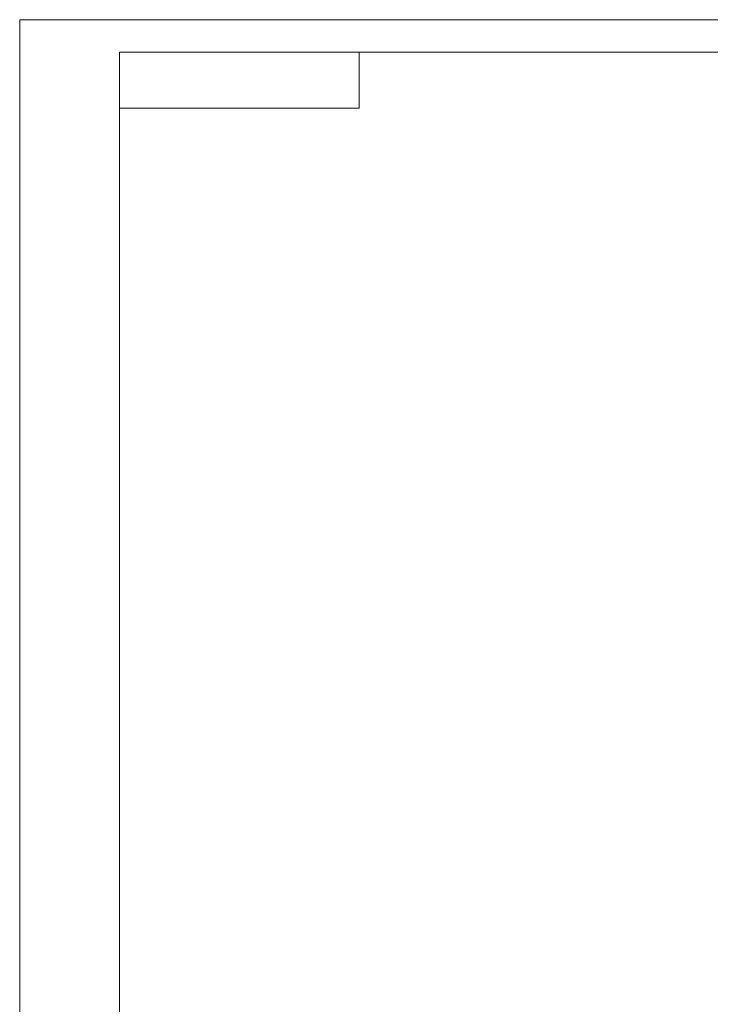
# Model space of a CAD drawing. Header units: millimetres. Extents: x 0 to 841, y 0 to 594.
# Tile 10 of 17: x 0 to 173, y 348 to 594. Entities that reach past the tile are written whole.
import ezdxf

# ---------------------------------------------------------------- set-up
doc = ezdxf.new("R2010")
doc.units = ezdxf.units.MM
for name, color, linetype, lineweight in [('Default', 7, 'Continuous', 18), ('图框', 7, 'Continuous', 18), ('粗实线层', 7, 'Continuous', 18)]:
    doc.layers.add(name, color=color, linetype=linetype, lineweight=lineweight)

msp = doc.modelspace()

# ---------------------------------------------------------------- linework, layer by layer
at = {"layer": 'Default', "color": 7, "linetype": 'Continuous'}
for p, q in [((841, 594), (0, 594)), ((0, 594), (0, 0))]:
    msp.add_line(p, q, dxfattribs=at)
at = {"layer": '图框', "color": 7, "linetype": 'Continuous'}
for p, q in [((25.004, 9.969), (25.004, 585.892)), ((25.004, 585.892), (831.004, 585.892))]:
    msp.add_line(p, q, dxfattribs=at)
at = {"layer": '粗实线层', "color": 7, "linetype": 'Continuous'}
for p, q in [((85.004, 571.892), (85.004, 585.892)), ((25.004, 571.892), (85.004, 571.892))]:
    msp.add_line(p, q, dxfattribs=at)

doc.saveas('drawing.dxf')
